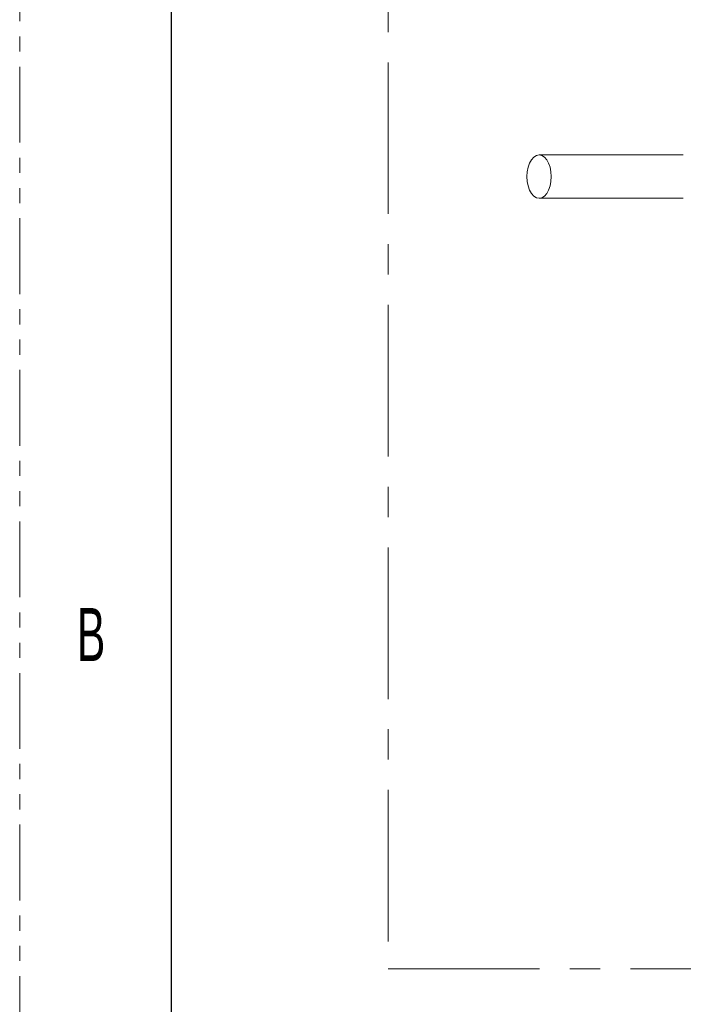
# Model space of a CAD drawing. Header units: millimetres. Extents: x 0 to 1118, y 0 to 864.
# Tile 2 of 256: x 0 to 56, y 131 to 213. Entities that reach past the tile are written whole.
import ezdxf

# ---------------------------------------------------------------- set-up
doc = ezdxf.new("R2010")
doc.units = ezdxf.units.MM
doc.linetypes.add('CENTERX2', pattern=[20.32, 12.7, -2.54, 2.54, -2.54])
doc.linetypes.add('PHANTOM', pattern=[12.7, 6.35, -1.27, 1.27, -1.27, 1.27, -1.27])
doc.styles.add('SLDTEXTSTYLE1', font='TXT', dxfattribs={"width": 0.6})

msp = doc.modelspace()

# ---------------------------------------------------------------- linework, layer by layer
at = {"color": 7, "linetype": 'PHANTOM', "lineweight": 0}
msp.add_line((0, 0), (0, 863.6), dxfattribs=at)
at = {"color": 7, "linetype": 'Continuous', "lineweight": 30}
msp.add_line((12.7, 838.2), (12.7, 25.4), dxfattribs=at)
at = {"color": 7, "linetype": 'CENTERX2', "lineweight": 0}
for p, q in [((30.8593, 291.193), (30.8593, 133.9511)), ((30.8593, 133.9511), (382.644, 133.9511))]:
    msp.add_line(p, q, dxfattribs=at)
at = {"color": 7, "linetype": 'Continuous', "lineweight": 15, "flags": 128}
msp.add_lwpolyline([(42.4975, 200.3467), (42.5231, 199.9434), (42.5986, 199.5603), (42.7202, 199.2167), (42.8818, 198.9297), (43.0754, 198.7137), (43.2912, 198.5797), (43.5183, 198.5342), (43.7455, 198.5797), (43.9613, 198.7137), (44.1548, 198.9297), (44.3165, 199.2167), (44.4381, 199.5603), (44.5136, 199.9434), (44.5392, 200.3467), (44.5136, 200.7501), (44.4381, 201.1332), (44.3165, 201.4768), (44.1548, 201.7638), (43.9613, 201.9798), (43.7455, 202.1138), (43.5183, 202.1592), (43.2912, 202.1138), (43.0754, 201.9798), (42.8818, 201.7638), (42.7202, 201.4768), (42.5986, 201.1332), (42.5231, 200.7501), (42.4975, 200.3467)], dxfattribs=at)
at = {"color": 7, "linetype": 'Continuous', "lineweight": 15}
for points, knots in [([(55.5986, 202.1592), (54.8993, 202.1592), (53.5007, 202.1592), (51.4054, 202.1592), (49.3376, 202.1592), (47.3193, 202.1592), (45.3611, 202.1592), (44.1326, 202.1592), (43.5183, 202.1592)], [0, 0, 0, 0, 0.16666623, 0.3333327, 0.49999969, 0.66666639, 0.83333339, 1, 1, 1, 1]), ([(43.5183, 198.5342), (44.1326, 198.5342), (45.3611, 198.5342), (47.3193, 198.5342), (49.3376, 198.5342), (51.4054, 198.5342), (53.5007, 198.5342), (54.8993, 198.5342), (55.5986, 198.5342)], [0, 0, 0, 0, 0.16666661, 0.33333361, 0.50000031, 0.6666673, 0.83333377, 1, 1, 1, 1])]:
    msp.add_open_spline(points, degree=3, knots=knots, dxfattribs=at)

# ---------------------------------------------------------------- texts
at = {"color": 7, "linetype": 'Continuous', "lineweight": 0, "insert": (4.7942, 164.1977), "char_height": 4.445, "attachment_point": 1, "style": 'SLDTEXTSTYLE1'}
msp.add_mtext('B', dxfattribs=at)

doc.saveas('drawing.dxf')
